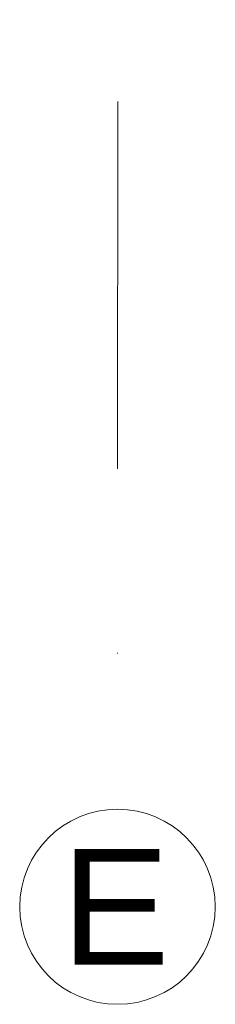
# Model space of a CAD drawing. Header units: metres. Extents: x 10441 to 19716, y -6570 to 1447.
# Tile 102 of 136: x 18027 to 18061, y -4614 to -4444. Entities that reach past the tile are written whole.
import ezdxf
from ezdxf.enums import TextEntityAlignment as Align

# ---------------------------------------------------------------- set-up
doc = ezdxf.new("R2010")
doc.units = ezdxf.units.M
doc.header["$MEASUREMENT"] = 0
doc.linetypes.add('DASHDOT', pattern=[25.4, 12.7, -6.35, 0, -6.35])
for name, color, linetype, lineweight in [('#elektryczne', 8, 'Continuous', 20), ('A_OSIE', 8, 'Continuous', 13), ('A_OZACZENIE DRZWI', 8, 'Continuous', 13), ('A_OZNACZENIA OKIEN', 8, 'Continuous', 13)]:
    doc.layers.add(name, color=color, linetype=linetype, lineweight=lineweight)
doc.styles.add('ARIAL', font='arial.ttf')
doc.styles.add('m1_romans', font='romans.shx', dxfattribs={"width": 0.8})

# ---------------------------------------------------------------- blocks, each defined once
blk = doc.blocks.new('podkład')
at = {"layer": 'A_OSIE', "color": 8, "linetype": 'DASHDOT', "ltscale": 5}
blk.add_line((13862.27, -307.18), (13861.3, -2335.96), dxfattribs=at)
at = {"layer": 'A_OSIE', "color": 8, "linetype": 'Continuous', "ltscale": 5}
blk.add_circle((13861.3, -2352.81), 16.85, dxfattribs=at)
at = {"layer": 'A_OSIE', "color": 8, "linetype": 'Continuous', "lineweight": 18, "style": 'ARIAL'}
blk.add_text('E', height=20, dxfattribs=at).set_placement((13851.63, -2362.81))
at = {"layer": 'A_OZACZENIE DRZWI', "color": 8, "ltscale": 0.1, "style": 'm1_romans', "width": 0.8}
for rotation, p in [(98.4861, (12735.07, -773.13)), (360, (12573.8, -1012.7)), (90, (11565.29, -1150.14)), (90, (11872.29, -1150.14)), (90, (12230.03, -1245.64)), (90, (12385.87, -1249.44)), (90, (11565.29, -1370.89)), (90, (11872.29, -1370.89)), (90, (12230.03, -1370.89)), (90, (12389.3, -1370.89)), (90, (11748.79, -1556.15)), (90, (11986.6, -1556.15)), (90, (12389.3, -1556.15)), (360, (12235.05, -1664.2)), (360, (12235.05, -1880.2)), (90, (11745.78, -2001.94))]:
    blk.add_attdef('SZEROKOSC', text='', height=10, rotation=rotation, dxfattribs=at).set_placement(p, align=Align.BOTTOM_CENTER)
for rotation, p in [(98.4861, (12738.56, -773.47)), (360, (12572.95, -1016.09)), (90, (11568.68, -1150.99)), (90, (11875.68, -1150.99)), (90, (12233.42, -1246.49)), (90, (12389.27, -1250.29)), (90, (11568.68, -1371.74)), (90, (11875.68, -1371.74)), (90, (12233.42, -1371.74)), (90, (12392.69, -1371.74)), (90, (11752.19, -1557)), (90, (11990, -1557)), (90, (12392.69, -1557)), (360, (12234.2, -1667.59)), (360, (12234.2, -1883.59)), (90, (11749.18, -2002.79))]:
    blk.add_attdef('WYSOKOSC', text='', height=10, rotation=rotation, dxfattribs=at).set_placement(p, align=Align.TOP_CENTER)
at = {"layer": 'A_OZNACZENIA OKIEN', "color": 8, "ltscale": 0.1, "style": 'm1_romans', "width": 0.8}
for rotation, p in [(278.8676, (13403.28, -587.56)), (278.8676, (13013.44, -645.27)), (278.8676, (12475.3, -724.92)), (278.8676, (12253.72, -757.72)), (0, (14011.09, -903.42)), (278.8676, (11051.11, -935.72)), (278.8676, (10670.26, -992.09)), (0, (14011.09, -1578.09)), (90, (10823, -2081.55)), (90, (11208, -2081.55)), (90, (11974, -2081.55)), (90, (13179.19, -2081.55)), (90, (13543.19, -2081.55))]:
    blk.add_attdef('WYSOKOSC', text='', height=10, rotation=rotation, dxfattribs=at).set_placement(p, align=Align.TOP_CENTER)
for rotation, p in [(278.8676, (13373.71, -593.04)), (278.8676, (12983.87, -650.74)), (278.8676, (12445.73, -730.4)), (278.8676, (12224.15, -763.19)), (0, (14017.48, -900.03)), (278.8676, (11021.54, -941.2)), (278.8676, (10640.69, -997.57)), (0, (14017.48, -1574.7)), (90, (10819.6, -2080.7)), (90, (11204.6, -2080.7)), (90, (11970.6, -2080.7)), (90, (13175.8, -2080.7)), (90, (13539.8, -2080.7))]:
    blk.add_attdef('SZEROKOSC', text='', height=10, rotation=rotation, dxfattribs=at).set_placement(p, align=Align.BOTTOM_CENTER)

msp = doc.modelspace()

# ---------------------------------------------------------------- block references
at = {"layer": '#elektryczne', "color": 8, "linetype": 'Continuous', "lineweight": 18}
msp.add_blockref('podkład', (4182.37, -2244.78), dxfattribs=at)

doc.saveas('drawing.dxf')
